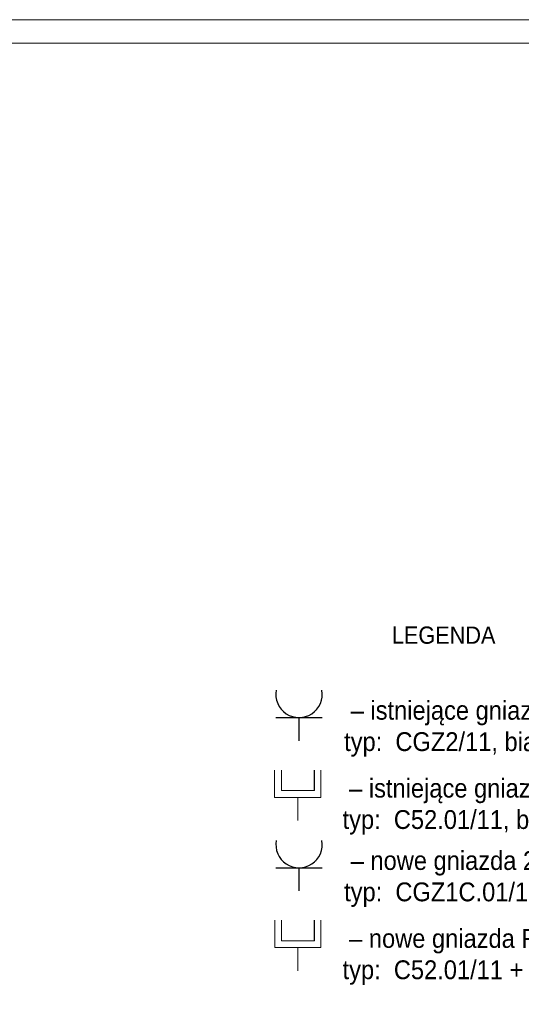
# Model space of a CAD drawing. Header units: centimetres. Extents: x 690840 to 714026, y 27673 to 40762.
# Tile 44 of 162: x 694906 to 695279, y 40030 to 40762. Entities that reach past the tile are written whole.
import ezdxf

# ---------------------------------------------------------------- set-up
doc = ezdxf.new("R2010")
doc.units = ezdxf.units.CM
doc.layers.add('ELB_gniazda TT', color=7, linetype='Continuous', lineweight=20, true_color=0xb700f9)
doc.layers.add('ELB_gniazda zwykłe', color=7, linetype='Continuous', lineweight=30, true_color=0xff0505)
doc.layers.add('Obrys powierzchni', color=50, linetype='Continuous', lineweight=9, plot=False)
doc.layers.add('Opis', color=102, linetype='Continuous', lineweight=9)
doc.layers.add('S3_rozdzielnice', color=1, linetype='Continuous', lineweight=5)
doc.styles.add('ARIELCE', font='arial.ttf', dxfattribs={"width": 0.9})

# ---------------------------------------------------------------- blocks, each defined once
blk = doc.blocks.new('rj45')
at = {"layer": 'ELB_gniazda TT'}
for p, q in [((698721.84, 39903.67), (698721.84, 39883.67)), ((698721.84, 39903.67), (698733.65, 39903.67)), ((698724.84, 39900.67), (698724.84, 39886.67)), ((698724.84, 39900.67), (698733.65, 39900.67)), ((698711.84, 39893.67), (698721.84, 39893.67)), ((698724.84, 39886.67), (698733.65, 39886.67)), ((698721.84, 39883.67), (698733.65, 39883.67))]:
    blk.add_line(p, q, dxfattribs=at)
blk = doc.blocks.new('230')
at = {"layer": 'ELB_gniazda zwykłe'}
for p, q in [((698721.84, 39882.34), (698721.84, 39862.34)), ((698711.84, 39872.34), (698721.84, 39872.34))]:
    blk.add_line(p, q, dxfattribs=at)
blk.add_arc((698731.85, 39872.33), 10.01, 79.5705, 280.3483, dxfattribs=at)

msp = doc.modelspace()

# ---------------------------------------------------------------- linework, layer by layer
at = {"layer": 'ELB_gniazda TT', "color": 5}
for p, q in [((695095.77, 40071.85), (695095.77, 40092.2)), ((695100.94, 40077.02), (695100.94, 40092.2)), ((695113, 40054.61), (695113, 40071.85))]:
    msp.add_line(p, q, dxfattribs=at)
at = {"layer": 'ELB_gniazda zwykłe', "color": 5}
msp.add_line((695113.9, 40114.05), (695113.9, 40131.28), dxfattribs=at)
at = {"layer": 'Obrys powierzchni', "ltscale": 1.6}
for points in [[(693552.62, 40762.32), (695652.62, 40762.32), (695652.62, 39277.32), (693552.62, 39277.32)], [(693570.12, 40744.82), (695635.12, 40744.82), (695635.12, 39294.82), (693570.12, 39294.82)]]:
    msp.add_lwpolyline(points, close=True, dxfattribs=at)

# ---------------------------------------------------------------- texts
at = {"layer": 'Opis', "color": 7, "insert": (695182.97, 40310.82), "char_height": 14, "width": 724.063, "attachment_point": 1, "rotation": 359.98101, "style": 'ARIELCE'}
msp.add_mtext('\\pxsm1,ql;{\\fArial|b0|i0|c238|p34;\\H0.916668x;LEGENDA}', dxfattribs=at)

# ---------------------------------------------------------------- next in the draw order: texts
at = {"layer": 'Opis', "color": 7, "char_height": 14, "width": 408.1161, "attachment_point": 1, "rotation": 359.98101, "style": 'ARIELCE', "bg_fill": 2}
for s, insert in [('\\pxi-3,l4,ql,t4;{\\fArial|b0|i0|c238|p34; – istniejące gniazda 230V, do wymiany na nowe, ^Jtyp:  CGZ2/11, biały }', (695133.48, 40255.5)), ('\\pxi-3,l4,ql,t4;{\\fArial|b0|i0|c238|p34; – nowe gniazda RJ45, ^Jtyp:  C52.01/11 + puszka CSC/11, biały }', (695132.31, 40085.75))]:
    msp.add_mtext(s, dxfattribs=dict(at, insert=insert))

# ---------------------------------------------------------------- next in the draw order: linework, layer by layer
at = {"layer": 'ELB_gniazda TT', "color": 5}
for p, q in [((695125.07, 40077.02), (695125.07, 40092.2)), ((695130.24, 40071.85), (695130.24, 40092.2)), ((695100.94, 40077.02), (695125.07, 40077.02)), ((695095.77, 40071.85), (695130.24, 40071.85))]:
    msp.add_line(p, q, dxfattribs=at)

# ---------------------------------------------------------------- next in the draw order: block references
at = {"layer": 'S3_rozdzielnice', "lineweight": -3, "ltscale": 1.6, "xscale": 1.72364532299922, "yscale": 1.72364532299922, "zscale": 1.72364532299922, "rotation": 90}
msp.add_blockref('230', (763839.66, -1164105.56), dxfattribs=at)

# ---------------------------------------------------------------- next in the draw order: texts
at = {"layer": 'Opis', "color": 7, "insert": (695132.31, 40197.54), "char_height": 14, "width": 408.1161, "attachment_point": 1, "rotation": 359.98101, "style": 'ARIELCE', "bg_fill": 2}
msp.add_mtext('\\pxi-3,l4,ql,t4;{\\fArial|b0|i0|c238|p34; – istniejące gniazda RJ45, do wymiany na nowe, ^Jtyp:  C52.01/11, biały }', dxfattribs=at)

# ---------------------------------------------------------------- next in the draw order: block references
at = {"layer": 'S3_rozdzielnice', "lineweight": -3, "ltscale": 1.6, "xscale": 1.72364532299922, "yscale": 1.72364532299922, "zscale": 1.72364532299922, "rotation": 90}
msp.add_blockref('rj45', (763875.54, -1164165), dxfattribs=at)

# ---------------------------------------------------------------- next in the draw order: texts
at = {"layer": 'Opis', "color": 7, "insert": (695133.48, 40143.71), "char_height": 14, "width": 408.1161, "attachment_point": 1, "rotation": 359.98101, "style": 'ARIELCE', "bg_fill": 2}
msp.add_mtext('\\pxi-3,l4,ql,t4;{\\fArial|b0|i0|c238|p34; – nowe gniazda 230V,  ^Jtyp:  CGZ1C.01/11 + puszka CSC/11, biały }', dxfattribs=at)

# ---------------------------------------------------------------- next in the draw order: linework, layer by layer
at = {"layer": 'ELB_gniazda zwykłe', "color": 5}
msp.add_line((695096.66, 40131.28), (695131.13, 40131.28), dxfattribs=at)
msp.add_arc((695113.91, 40148.53), 17.25, 169.57055, 10.34826, dxfattribs=at)

doc.saveas('drawing.dxf')
